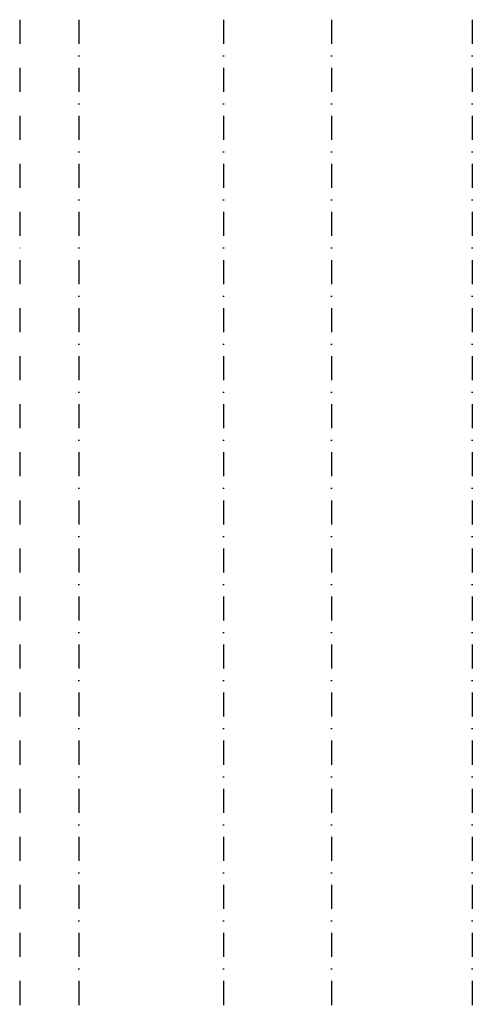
# Model space of a CAD drawing. Extents: x 145187 to 222247, y 87753 to 171871.
# Tile 30 of 37: x 209293 to 214000, y 100070 to 110315. Entities that reach past the tile are written whole.
import ezdxf

# ---------------------------------------------------------------- set-up
doc = ezdxf.new("R2010")
doc.units = 0
doc.header["$LTSCALE"] = 5
doc.header["$MEASUREMENT"] = 0
doc.linetypes.add('DASHDOT', pattern=[1, 0.5, -0.25, 0, -0.25])
doc.linetypes.add('DD1', pattern=[2.66667, 1.66667, -0.5, 0, -0.5])
doc.layers.add('STRAMIEN', color=8, linetype='DD1')

msp = doc.modelspace()

# ---------------------------------------------------------------- linework, layer by layer
at = {"layer": 'STRAMIEN', "linetype": 'DASHDOT', "ltscale": 100}
for p, q in [((209293.4, 110315), (209293.4, 90754.3)), ((209909, 110315), (209909, 90754.3)), ((211411.7, 110315), (211411.7, 90172.2)), ((212534.8, 110315), (212534.8, 90172.2)), ((214000.4, 110315), (214000.4, 90754.3))]:
    msp.add_line(p, q, dxfattribs=at)

doc.saveas('drawing.dxf')
